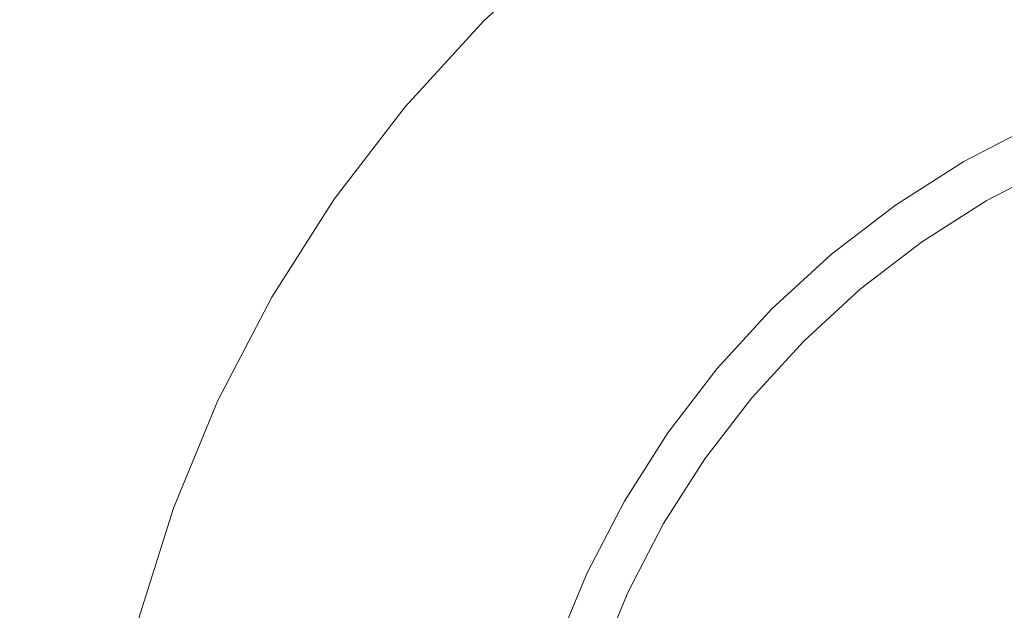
# Model space of a CAD drawing. Header units: millimetres. Extents: x -230 to 230, y -130 to 130.
# Tile 41 of 47: x 92 to 103, y 109 to 115. Entities that reach past the tile are written whole.
import ezdxf

# ---------------------------------------------------------------- set-up
doc = ezdxf.new("R2010")
doc.units = ezdxf.units.MM
doc.header["$LTSCALE"] = 25.4
doc.layers.add('Lighting-Moving Light', color=7, linetype='Continuous', lineweight=5, true_color=0x000000)

# ---------------------------------------------------------------- blocks, each defined once
blk = doc.blocks.new('Group-1')
at = {"layer": 'Lighting-Moving Light', "color": 7, "linetype": 'Continuous', "lineweight": 5, "transparency": 33554687}
for points, invisible_edges in [([(-503.576, 1.533, -25), (-503.576, 226.446, -25), (-761.075, 239.033, -25), (-761.075, -11.053, -25)], 14), ([(-516.162, 239.033, -25), (-761.075, 239.033, -25), (-503.576, 226.446, -25)], 10), ([(-770.152, 222.936, -116.924), (-519.672, 235.523, -116.924), (-519.672, -7.543, -116.924), (-757.565, -7.543, -116.924)], 11), ([(-757.565, 235.523, -116.924), (-519.672, 235.523, -116.924), (-770.152, 222.936, -116.924)], 10), ([(-537.247, 232.131, -24.957), (-536.078, 232.615, -24.957), (-534.872, 232.996, -24.957), (-531.119, 218.99, -24.957)], 12), ([(-534.872, 232.996, -24.957), (-536.078, 232.615, -24.957), (-534.564, 228.456, -0.368), (-533.726, 228.72, -0.368)], 10), ([(-536.078, 232.615, -24.957), (-537.247, 232.131, -24.957), (-535.376, 228.12, -0.368), (-534.564, 228.456, -0.368)], 10), ([(-539.436, 230.867, -24.957), (-538.369, 231.547, -24.957), (-537.247, 232.131, -24.957), (-531.119, 218.99, -24.957)], 12), ([(-537.247, 232.131, -24.957), (-538.369, 231.547, -24.957), (-536.156, 227.714, -0.368), (-535.376, 228.12, -0.368)], 10), ([(-538.369, 231.547, -24.957), (-539.436, 230.867, -24.957), (-536.897, 227.242, -0.368), (-536.156, 227.714, -0.368)], 10), ([(-541.372, 229.243, -24.957), (-540.439, 230.097, -24.957), (-539.436, 230.867, -24.957), (-531.119, 218.99, -24.957)], 12), ([(-539.436, 230.867, -24.957), (-540.439, 230.097, -24.957), (-537.594, 226.707, -0.368), (-536.897, 227.242, -0.368)], 10), ([(-540.439, 230.097, -24.957), (-541.372, 229.243, -24.957), (-538.242, 226.113, -0.368), (-537.594, 226.707, -0.368)], 10), ([(-542.996, 227.306, -24.957), (-542.226, 228.31, -24.957), (-541.372, 229.243, -24.957), (-531.119, 218.99, -24.957)], 12), ([(-541.372, 229.243, -24.957), (-542.226, 228.31, -24.957), (-538.836, 225.465, -0.368), (-538.242, 226.113, -0.368)], 10), ([(-542.226, 228.31, -24.957), (-542.996, 227.306, -24.957), (-539.371, 224.768, -0.368), (-538.836, 225.465, -0.368)], 10), ([(-536.151, 227.706, -0.326), (-535.372, 228.111, -0.326), (-535.376, 228.12, -0.368), (-536.156, 227.714, -0.368)], 11), ([(-536.144, 227.694, -0.284), (-535.367, 228.099, -0.284), (-535.372, 228.111, -0.326), (-536.151, 227.706, -0.326)], 15), ([(-536.136, 227.68, -0.244), (-535.36, 228.084, -0.244), (-535.367, 228.099, -0.284), (-536.144, 227.694, -0.284)], 15), ([(-536.126, 227.662, -0.205), (-535.351, 228.066, -0.205), (-535.36, 228.084, -0.244), (-536.136, 227.68, -0.244)], 15), ([(-536.114, 227.642, -0.169), (-535.341, 228.044, -0.169), (-535.351, 228.066, -0.205), (-536.126, 227.662, -0.205)], 15), ([(-536.101, 227.619, -0.134), (-535.33, 228.02, -0.134), (-535.341, 228.044, -0.169), (-536.114, 227.642, -0.169)], 15), ([(-536.086, 227.593, -0.102), (-535.317, 227.994, -0.102), (-535.33, 228.02, -0.134), (-536.101, 227.619, -0.134)], 15), ([(-536.07, 227.566, -0.073), (-535.304, 227.965, -0.073), (-535.317, 227.994, -0.102), (-536.086, 227.593, -0.102)], 15), ([(-536.053, 227.536, -0.046), (-535.289, 227.933, -0.046), (-535.304, 227.965, -0.073), (-536.07, 227.566, -0.073)], 15), ([(-536.034, 227.504, -0.023), (-535.274, 227.9, -0.023), (-535.289, 227.933, -0.046), (-536.053, 227.536, -0.046)], 15), ([(-536.015, 227.47, -0.003), (-535.257, 227.865, -0.003), (-535.274, 227.9, -0.023), (-536.034, 227.504, -0.023)], 15), ([(-535.995, 227.436, 0.013), (-535.24, 227.828, 0.013), (-535.257, 227.865, -0.003), (-536.015, 227.47, -0.003)], 15), ([(-535.974, 227.4, 0.027), (-535.223, 227.791, 0.027), (-535.24, 227.828, 0.013), (-535.995, 227.436, 0.013)], 15), ([(-536.892, 227.234, -0.326), (-536.151, 227.706, -0.326), (-536.156, 227.714, -0.368), (-536.897, 227.242, -0.368)], 11), ([(-536.884, 227.223, -0.284), (-536.144, 227.694, -0.284), (-536.151, 227.706, -0.326), (-536.892, 227.234, -0.326)], 15), ([(-535.953, 227.363, 0.036), (-535.205, 227.752, 0.036), (-535.223, 227.791, 0.027), (-535.974, 227.4, 0.027)], 15), ([(-535.931, 227.326, 0.042), (-535.187, 227.713, 0.042), (-535.205, 227.752, 0.036), (-535.953, 227.363, 0.036)], 15), ([(-535.91, 227.288, 0.043), (-535.168, 227.674, 0.043), (-535.187, 227.713, 0.042), (-535.931, 227.326, 0.042)], 14), ([(-536.874, 227.209, -0.244), (-536.136, 227.68, -0.244), (-536.144, 227.694, -0.284), (-536.884, 227.223, -0.284)], 15), ([(-536.863, 227.193, -0.205), (-536.126, 227.662, -0.205), (-536.136, 227.68, -0.244), (-536.874, 227.209, -0.244)], 15), ([(-536.849, 227.174, -0.169), (-536.114, 227.642, -0.169), (-536.126, 227.662, -0.205), (-536.863, 227.193, -0.205)], 15), ([(-536.834, 227.152, -0.134), (-536.101, 227.619, -0.134), (-536.114, 227.642, -0.169), (-536.849, 227.174, -0.169)], 15), ([(-536.817, 227.128, -0.102), (-536.086, 227.593, -0.102), (-536.101, 227.619, -0.134), (-536.834, 227.152, -0.134)], 15), ([(-535.168, 227.674, 0.043), (-535.91, 227.288, 0.043), (-536.615, 226.839, 0.043), (-531.119, 218.99, 0.043)], 12), ([(-536.799, 227.101, -0.073), (-536.07, 227.566, -0.073), (-536.086, 227.593, -0.102), (-536.817, 227.128, -0.102)], 15), ([(-536.779, 227.073, -0.046), (-536.053, 227.536, -0.046), (-536.07, 227.566, -0.073), (-536.799, 227.101, -0.073)], 15), ([(-536.758, 227.043, -0.023), (-536.034, 227.504, -0.023), (-536.053, 227.536, -0.046), (-536.779, 227.073, -0.046)], 15), ([(-536.736, 227.011, -0.003), (-536.015, 227.47, -0.003), (-536.034, 227.504, -0.023), (-536.758, 227.043, -0.023)], 15), ([(-536.713, 226.978, 0.013), (-535.995, 227.436, 0.013), (-536.015, 227.47, -0.003), (-536.736, 227.011, -0.003)], 15), ([(-536.689, 226.944, 0.027), (-535.974, 227.4, 0.027), (-535.995, 227.436, 0.013), (-536.713, 226.978, 0.013)], 15), ([(-536.664, 226.91, 0.036), (-535.953, 227.363, 0.036), (-535.974, 227.4, 0.027), (-536.689, 226.944, 0.027)], 15), ([(-544.26, 225.118, -24.957), (-543.676, 226.24, -24.957), (-542.996, 227.306, -24.957), (-531.119, 218.99, -24.957)], 12), ([(-542.996, 227.306, -24.957), (-543.676, 226.24, -24.957), (-539.843, 224.027, -0.368), (-539.371, 224.768, -0.368)], 10), ([(-536.64, 226.874, 0.042), (-535.931, 227.326, 0.042), (-535.953, 227.363, 0.036), (-536.664, 226.91, 0.036)], 15), ([(-536.615, 226.839, 0.043), (-535.91, 227.288, 0.043), (-535.931, 227.326, 0.042), (-536.64, 226.874, 0.042)], 14), ([(-537.588, 226.699, -0.326), (-536.892, 227.234, -0.326), (-536.897, 227.242, -0.368), (-537.594, 226.707, -0.368)], 11), ([(-537.58, 226.689, -0.284), (-536.884, 227.223, -0.284), (-536.892, 227.234, -0.326), (-537.588, 226.699, -0.326)], 15), ([(-537.569, 226.677, -0.244), (-536.874, 227.209, -0.244), (-536.884, 227.223, -0.284), (-537.58, 226.689, -0.284)], 15), ([(-537.556, 226.661, -0.205), (-536.863, 227.193, -0.205), (-536.874, 227.209, -0.244), (-537.569, 226.677, -0.244)], 15), ([(-537.541, 226.643, -0.169), (-536.849, 227.174, -0.169), (-536.863, 227.193, -0.205), (-537.556, 226.661, -0.205)], 15), ([(-537.524, 226.623, -0.134), (-536.834, 227.152, -0.134), (-536.849, 227.174, -0.169), (-537.541, 226.643, -0.169)], 15), ([(-537.505, 226.6, -0.102), (-536.817, 227.128, -0.102), (-536.834, 227.152, -0.134), (-537.524, 226.623, -0.134)], 15), ([(-537.484, 226.576, -0.073), (-536.799, 227.101, -0.073), (-536.817, 227.128, -0.102), (-537.505, 226.6, -0.102)], 15), ([(-537.462, 226.549, -0.046), (-536.779, 227.073, -0.046), (-536.799, 227.101, -0.073), (-537.484, 226.576, -0.073)], 15), ([(-537.438, 226.521, -0.023), (-536.758, 227.043, -0.023), (-536.779, 227.073, -0.046), (-537.462, 226.549, -0.046)], 15), ([(-537.413, 226.491, -0.003), (-536.736, 227.011, -0.003), (-536.758, 227.043, -0.023), (-537.438, 226.521, -0.023)], 15), ([(-537.388, 226.461, 0.013), (-536.713, 226.978, 0.013), (-536.736, 227.011, -0.003), (-537.413, 226.491, -0.003)], 15), ([(-537.361, 226.429, 0.027), (-536.689, 226.944, 0.027), (-536.713, 226.978, 0.013), (-537.388, 226.461, 0.013)], 15), ([(-537.334, 226.396, 0.036), (-536.664, 226.91, 0.036), (-536.689, 226.944, 0.027), (-537.361, 226.429, 0.027)], 15), ([(-537.306, 226.363, 0.042), (-536.64, 226.874, 0.042), (-536.664, 226.91, 0.036), (-537.334, 226.396, 0.036)], 15), ([(-537.278, 226.33, 0.043), (-536.615, 226.839, 0.043), (-536.64, 226.874, 0.042), (-537.306, 226.363, 0.042)], 14), ([(-536.615, 226.839, 0.043), (-537.278, 226.33, 0.043), (-537.894, 225.765, 0.043), (-531.119, 218.99, 0.043)], 12), ([(-538.235, 226.106, -0.326), (-537.588, 226.699, -0.326), (-537.594, 226.707, -0.368), (-538.242, 226.113, -0.368)], 11), ([(-538.226, 226.097, -0.284), (-537.58, 226.689, -0.284), (-537.588, 226.699, -0.326), (-538.235, 226.106, -0.326)], 15), ([(-538.214, 226.085, -0.244), (-537.569, 226.677, -0.244), (-537.58, 226.689, -0.284), (-538.226, 226.097, -0.284)], 15), ([(-538.2, 226.071, -0.205), (-537.556, 226.661, -0.205), (-537.569, 226.677, -0.244), (-538.214, 226.085, -0.244)], 15), ([(-538.183, 226.054, -0.169), (-537.541, 226.643, -0.169), (-537.556, 226.661, -0.205), (-538.2, 226.071, -0.205)], 15), ([(-538.165, 226.035, -0.134), (-537.524, 226.623, -0.134), (-537.541, 226.643, -0.169), (-538.183, 226.054, -0.169)], 15), ([(-538.144, 226.015, -0.102), (-537.505, 226.6, -0.102), (-537.524, 226.623, -0.134), (-538.165, 226.035, -0.134)], 15), ([(-538.121, 225.992, -0.073), (-537.484, 226.576, -0.073), (-537.505, 226.6, -0.102), (-538.144, 226.015, -0.102)], 15), ([(-538.097, 225.967, -0.046), (-537.462, 226.549, -0.046), (-537.484, 226.576, -0.073), (-538.121, 225.992, -0.073)], 15), ([(-538.071, 225.941, -0.023), (-537.438, 226.521, -0.023), (-537.462, 226.549, -0.046), (-538.097, 225.967, -0.046)], 15), ([(-538.043, 225.914, -0.003), (-537.413, 226.491, -0.003), (-537.438, 226.521, -0.023), (-538.071, 225.941, -0.023)], 15), ([(-538.015, 225.886, 0.013), (-537.388, 226.461, 0.013), (-537.413, 226.491, -0.003), (-538.043, 225.914, -0.003)], 15), ([(-537.986, 225.856, 0.027), (-537.361, 226.429, 0.027), (-537.388, 226.461, 0.013), (-538.015, 225.886, 0.013)], 15), ([(-537.955, 225.826, 0.036), (-537.334, 226.396, 0.036), (-537.361, 226.429, 0.027), (-537.986, 225.856, 0.027)], 15), ([(-537.925, 225.796, 0.042), (-537.306, 226.363, 0.042), (-537.334, 226.396, 0.036), (-537.955, 225.826, 0.036)], 15), ([(-537.894, 225.765, 0.043), (-537.278, 226.33, 0.043), (-537.306, 226.363, 0.042), (-537.925, 225.796, 0.042)], 14), ([(-543.676, 226.24, -24.957), (-544.26, 225.118, -24.957), (-540.249, 223.247, -0.368), (-539.843, 224.027, -0.368)], 10), ([(-538.829, 225.459, -0.326), (-538.235, 226.106, -0.326), (-538.242, 226.113, -0.368), (-538.836, 225.465, -0.368)], 11), ([(-538.818, 225.45, -0.284), (-538.226, 226.097, -0.284), (-538.235, 226.106, -0.326), (-538.829, 225.459, -0.326)], 15), ([(-538.806, 225.44, -0.244), (-538.214, 226.085, -0.244), (-538.226, 226.097, -0.284), (-538.818, 225.45, -0.284)], 15), ([(-538.79, 225.427, -0.205), (-538.2, 226.071, -0.205), (-538.214, 226.085, -0.244), (-538.806, 225.44, -0.244)], 15), ([(-538.772, 225.412, -0.169), (-538.183, 226.054, -0.169), (-538.2, 226.071, -0.205), (-538.79, 225.427, -0.205)], 15), ([(-538.752, 225.395, -0.134), (-538.165, 226.035, -0.134), (-538.183, 226.054, -0.169), (-538.772, 225.412, -0.169)], 15), ([(-538.729, 225.376, -0.102), (-538.144, 226.015, -0.102), (-538.165, 226.035, -0.134), (-538.752, 225.395, -0.134)], 15), ([(-538.705, 225.355, -0.073), (-538.121, 225.992, -0.073), (-538.144, 226.015, -0.102), (-538.729, 225.376, -0.102)], 15), ([(-538.678, 225.333, -0.046), (-538.097, 225.967, -0.046), (-538.121, 225.992, -0.073), (-538.705, 225.355, -0.073)], 15), ([(-538.65, 225.309, -0.023), (-538.071, 225.941, -0.023), (-538.097, 225.967, -0.046), (-538.678, 225.333, -0.046)], 15), ([(-538.62, 225.284, -0.003), (-538.043, 225.914, -0.003), (-538.071, 225.941, -0.023), (-538.65, 225.309, -0.023)], 15), ([(-538.59, 225.258, 0.013), (-538.015, 225.886, 0.013), (-538.043, 225.914, -0.003), (-538.62, 225.284, -0.003)], 15), ([(-538.558, 225.232, 0.027), (-537.986, 225.856, 0.027), (-538.015, 225.886, 0.013), (-538.59, 225.258, 0.013)], 15), ([(-538.525, 225.204, 0.036), (-537.955, 225.826, 0.036), (-537.986, 225.856, 0.027), (-538.558, 225.232, 0.027)], 15), ([(-538.492, 225.177, 0.042), (-537.925, 225.796, 0.042), (-537.955, 225.826, 0.036), (-538.525, 225.204, 0.036)], 15), ([(-538.459, 225.149, 0.043), (-537.894, 225.765, 0.043), (-537.925, 225.796, 0.042), (-538.492, 225.177, 0.042)], 14), ([(-537.894, 225.765, 0.043), (-538.459, 225.149, 0.043), (-538.968, 224.486, 0.043), (-531.119, 218.99, 0.043)], 12), ([(-539.363, 224.762, -0.326), (-538.829, 225.459, -0.326), (-538.836, 225.465, -0.368), (-539.371, 224.768, -0.368)], 11), ([(-539.352, 224.755, -0.284), (-538.818, 225.45, -0.284), (-538.829, 225.459, -0.326), (-539.363, 224.762, -0.326)], 15), ([(-539.339, 224.745, -0.244), (-538.806, 225.44, -0.244), (-538.818, 225.45, -0.284), (-539.352, 224.755, -0.284)], 15), ([(-539.322, 224.734, -0.205), (-538.79, 225.427, -0.205), (-538.806, 225.44, -0.244), (-539.339, 224.745, -0.244)], 15), ([(-539.303, 224.72, -0.169), (-538.772, 225.412, -0.169), (-538.79, 225.427, -0.205), (-539.322, 224.734, -0.205)], 15), ([(-539.281, 224.705, -0.134), (-538.752, 225.395, -0.134), (-538.772, 225.412, -0.169), (-539.303, 224.72, -0.169)], 15), ([(-539.257, 224.688, -0.102), (-538.729, 225.376, -0.102), (-538.752, 225.395, -0.134), (-539.281, 224.705, -0.134)], 15), ([(-539.231, 224.67, -0.073), (-538.705, 225.355, -0.073), (-538.729, 225.376, -0.102), (-539.257, 224.688, -0.102)], 15), ([(-539.202, 224.65, -0.046), (-538.678, 225.333, -0.046), (-538.705, 225.355, -0.073), (-539.231, 224.67, -0.073)], 15), ([(-539.172, 224.629, -0.023), (-538.65, 225.309, -0.023), (-538.678, 225.333, -0.046), (-539.202, 224.65, -0.046)], 15), ([(-539.141, 224.607, -0.003), (-538.62, 225.284, -0.003), (-538.65, 225.309, -0.023), (-539.172, 224.629, -0.023)], 15), ([(-539.108, 224.583, 0.013), (-538.59, 225.258, 0.013), (-538.62, 225.284, -0.003), (-539.141, 224.607, -0.003)], 15), ([(-539.074, 224.56, 0.027), (-538.558, 225.232, 0.027), (-538.59, 225.258, 0.013), (-539.108, 224.583, 0.013)], 15), ([(-539.039, 224.535, 0.036), (-538.525, 225.204, 0.036), (-538.558, 225.232, 0.027), (-539.074, 224.56, 0.027)], 15), ([(-539.003, 224.511, 0.042), (-538.492, 225.177, 0.042), (-538.525, 225.204, 0.036), (-539.039, 224.535, 0.036)], 15), ([(-538.968, 224.486, 0.043), (-538.459, 225.149, 0.043), (-538.492, 225.177, 0.042), (-539.003, 224.511, 0.042)], 14), ([(-545.125, 222.743, -24.957), (-544.744, 223.949, -24.957), (-544.26, 225.118, -24.957), (-531.119, 218.99, -24.957)], 12), ([(-544.26, 225.118, -24.957), (-544.744, 223.949, -24.957), (-540.585, 222.435, -0.368), (-540.249, 223.247, -0.368)], 10), ([(-539.835, 224.022, -0.326), (-539.363, 224.762, -0.326), (-539.371, 224.768, -0.368), (-539.843, 224.027, -0.368)], 11), ([(-539.823, 224.015, -0.284), (-539.352, 224.755, -0.284), (-539.363, 224.762, -0.326), (-539.835, 224.022, -0.326)], 15), ([(-539.809, 224.007, -0.244), (-539.339, 224.745, -0.244), (-539.352, 224.755, -0.284), (-539.823, 224.015, -0.284)], 15), ([(-539.791, 223.997, -0.205), (-539.322, 224.734, -0.205), (-539.339, 224.745, -0.244), (-539.809, 224.007, -0.244)], 15), ([(-539.771, 223.985, -0.169), (-539.303, 224.72, -0.169), (-539.322, 224.734, -0.205), (-539.791, 223.997, -0.205)], 15), ([(-539.748, 223.972, -0.134), (-539.281, 224.705, -0.134), (-539.303, 224.72, -0.169), (-539.771, 223.985, -0.169)], 15), ([(-539.723, 223.957, -0.102), (-539.257, 224.688, -0.102), (-539.281, 224.705, -0.134), (-539.748, 223.972, -0.134)], 15), ([(-539.695, 223.941, -0.073), (-539.231, 224.67, -0.073), (-539.257, 224.688, -0.102), (-539.723, 223.957, -0.102)], 15), ([(-539.665, 223.924, -0.046), (-539.202, 224.65, -0.046), (-539.231, 224.67, -0.073), (-539.695, 223.941, -0.073)], 15), ([(-539.633, 223.905, -0.023), (-539.172, 224.629, -0.023), (-539.202, 224.65, -0.046), (-539.665, 223.924, -0.046)], 15), ([(-539.6, 223.886, -0.003), (-539.141, 224.607, -0.003), (-539.172, 224.629, -0.023), (-539.633, 223.905, -0.023)], 15), ([(-539.565, 223.866, 0.013), (-539.108, 224.583, 0.013), (-539.141, 224.607, -0.003), (-539.6, 223.886, -0.003)], 15), ([(-539.529, 223.845, 0.027), (-539.074, 224.56, 0.027), (-539.108, 224.583, 0.013), (-539.565, 223.866, 0.013)], 15), ([(-539.492, 223.824, 0.036), (-539.039, 224.535, 0.036), (-539.074, 224.56, 0.027), (-539.529, 223.845, 0.027)], 15), ([(-539.455, 223.802, 0.042), (-539.003, 224.511, 0.042), (-539.039, 224.535, 0.036), (-539.492, 223.824, 0.036)], 15), ([(-539.417, 223.781, 0.043), (-538.968, 224.486, 0.043), (-539.003, 224.511, 0.042), (-539.455, 223.802, 0.042)], 14), ([(-538.968, 224.486, 0.043), (-539.417, 223.781, 0.043), (-539.803, 223.039, 0.043), (-531.119, 218.99, 0.043)], 12), ([(-540.24, 223.243, -0.326), (-539.835, 224.022, -0.326), (-539.843, 224.027, -0.368), (-540.249, 223.247, -0.368)], 11), ([(-540.228, 223.237, -0.284), (-539.823, 224.015, -0.284), (-539.835, 224.022, -0.326), (-540.24, 223.243, -0.326)], 15), ([(-540.213, 223.23, -0.244), (-539.809, 224.007, -0.244), (-539.823, 224.015, -0.284), (-540.228, 223.237, -0.284)], 15), ([(-540.195, 223.222, -0.205), (-539.791, 223.997, -0.205), (-539.809, 224.007, -0.244), (-540.213, 223.23, -0.244)], 15), ([(-540.174, 223.212, -0.169), (-539.771, 223.985, -0.169), (-539.791, 223.997, -0.205), (-540.195, 223.222, -0.205)], 15), ([(-540.149, 223.201, -0.134), (-539.748, 223.972, -0.134), (-539.771, 223.985, -0.169), (-540.174, 223.212, -0.169)], 15), ([(-540.123, 223.188, -0.102), (-539.723, 223.957, -0.102), (-539.748, 223.972, -0.134), (-540.149, 223.201, -0.134)], 15), ([(-540.094, 223.175, -0.073), (-539.695, 223.941, -0.073), (-539.723, 223.957, -0.102), (-540.123, 223.188, -0.102)], 15), ([(-544.744, 223.949, -24.957), (-545.125, 222.743, -24.957), (-540.85, 221.597, -0.368), (-540.585, 222.435, -0.368)], 10), ([(-540.062, 223.16, -0.046), (-539.665, 223.924, -0.046), (-539.695, 223.941, -0.073), (-540.094, 223.175, -0.073)], 15), ([(-540.029, 223.145, -0.023), (-539.633, 223.905, -0.023), (-539.665, 223.924, -0.046), (-540.062, 223.16, -0.046)], 15), ([(-539.994, 223.128, -0.003), (-539.6, 223.886, -0.003), (-539.633, 223.905, -0.023), (-540.029, 223.145, -0.023)], 15), ([(-539.958, 223.111, 0.013), (-539.565, 223.866, 0.013), (-539.6, 223.886, -0.003), (-539.994, 223.128, -0.003)], 15), ([(-539.92, 223.094, 0.027), (-539.529, 223.845, 0.027), (-539.565, 223.866, 0.013), (-539.958, 223.111, 0.013)], 15), ([(-539.881, 223.076, 0.036), (-539.492, 223.824, 0.036), (-539.529, 223.845, 0.027), (-539.92, 223.094, 0.027)], 15), ([(-539.842, 223.058, 0.042), (-539.455, 223.802, 0.042), (-539.492, 223.824, 0.036), (-539.881, 223.076, 0.036)], 15), ([(-539.803, 223.039, 0.043), (-539.417, 223.781, 0.043), (-539.455, 223.802, 0.042), (-539.842, 223.058, 0.042)], 14), ([(-540.576, 222.432, -0.326), (-540.24, 223.243, -0.326), (-540.249, 223.247, -0.368), (-540.585, 222.435, -0.368)], 11), ([(-540.564, 222.427, -0.284), (-540.228, 223.237, -0.284), (-540.24, 223.243, -0.326), (-540.576, 222.432, -0.326)], 15), ([(-540.548, 222.422, -0.244), (-540.213, 223.23, -0.244), (-540.228, 223.237, -0.284), (-540.564, 222.427, -0.284)], 15), ([(-540.529, 222.415, -0.205), (-540.195, 223.222, -0.205), (-540.213, 223.23, -0.244), (-540.548, 222.422, -0.244)], 15), ([(-540.507, 222.407, -0.169), (-540.174, 223.212, -0.169), (-540.195, 223.222, -0.205), (-540.529, 222.415, -0.205)], 15), ([(-540.482, 222.398, -0.134), (-540.149, 223.201, -0.134), (-540.174, 223.212, -0.169), (-540.507, 222.407, -0.169)], 15), ([(-540.454, 222.388, -0.102), (-540.123, 223.188, -0.102), (-540.149, 223.201, -0.134), (-540.482, 222.398, -0.134)], 15), ([(-540.424, 222.377, -0.073), (-540.094, 223.175, -0.073), (-540.123, 223.188, -0.102), (-540.454, 222.388, -0.102)], 15), ([(-540.392, 222.365, -0.046), (-540.062, 223.16, -0.046), (-540.094, 223.175, -0.073), (-540.424, 222.377, -0.073)], 15), ([(-540.357, 222.352, -0.023), (-540.029, 223.145, -0.023), (-540.062, 223.16, -0.046), (-540.392, 222.365, -0.046)], 15), ([(-540.321, 222.339, -0.003), (-539.994, 223.128, -0.003), (-540.029, 223.145, -0.023), (-540.357, 222.352, -0.023)], 15), ([(-540.283, 222.325, 0.013), (-539.958, 223.111, 0.013), (-539.994, 223.128, -0.003), (-540.321, 222.339, -0.003)], 15), ([(-540.244, 222.311, 0.027), (-539.92, 223.094, 0.027), (-539.958, 223.111, 0.013), (-540.283, 222.325, 0.013)], 15), ([(-539.803, 223.039, 0.043), (-540.123, 222.267, 0.043), (-540.374, 221.47, 0.043), (-531.119, 218.99, 0.043)], 12), ([(-540.204, 222.296, 0.036), (-539.881, 223.076, 0.036), (-539.92, 223.094, 0.027), (-540.244, 222.311, 0.027)], 15), ([(-540.164, 222.282, 0.042), (-539.842, 223.058, 0.042), (-539.881, 223.076, 0.036), (-540.204, 222.296, 0.036)], 15), ([(-540.123, 222.267, 0.043), (-539.803, 223.039, 0.043), (-539.842, 223.058, 0.042), (-540.164, 222.282, 0.042)], 14)]:
    blk.add_3dface(points, dxfattribs=dict(at, invisible_edges=invisible_edges))
at = {"layer": 'Lighting-Moving Light', "color": 0, "flags": 1}
for tag in ['Yoke', '3D_Symbol_Name', 'Weight', 'Weight', 'Wattage', 'Candlepower', 'Body', 'Model_Name', 'Beam_Angle', 'Field_Angle', 'Remarks', 'Beam_Angle_2', 'Field_Angle_2', 'Num_Channels', 'Frame_Size', 'Device_Type', 'FixtureID', 'Frame_Size', 'Base', 'Lens', 'Inst_Type', 'Lamp']:
    blk.add_attdef(tag, (-554.515, 111.223), '', height=0.18, dxfattribs=at)

msp = doc.modelspace()

# ---------------------------------------------------------------- block references
at = {"layer": 'Lighting-Moving Light', "color": 7, "transparency": 33554687}
msp.add_blockref('Group-1', (638.619, -113.99), dxfattribs=at)

doc.saveas('drawing.dxf')
